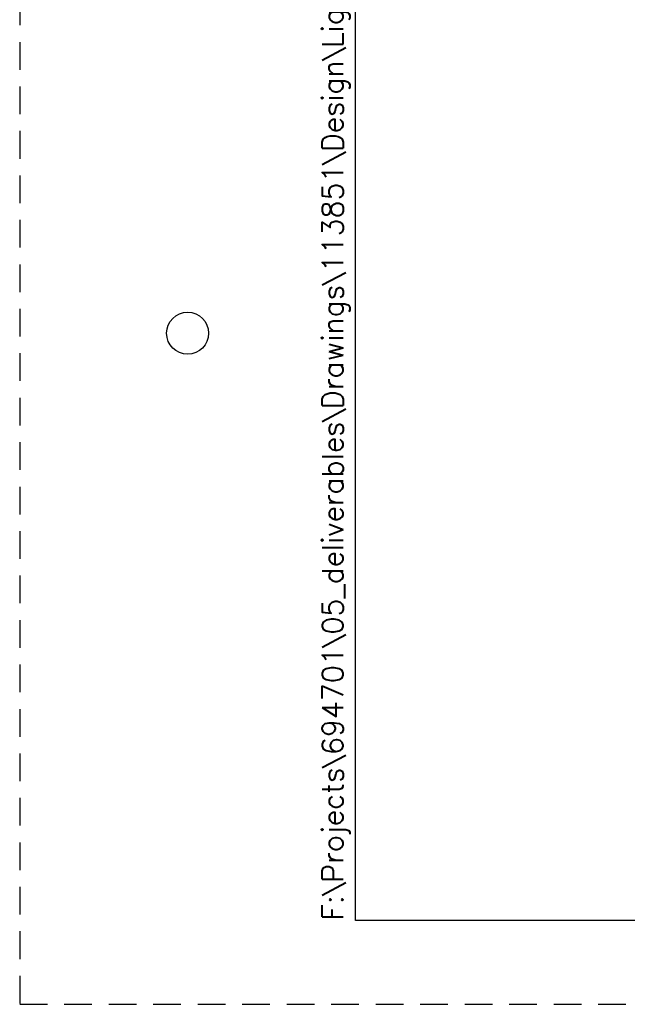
# Paper-space layout '113851LD001' of a CAD drawing. Header units: feet. Extents: x 0 to 34, y 0 to 22.
# Tile 1 of 74: x 0 to 3.6, y 0 to 5.9. Entities that reach past the tile are written whole.
import ezdxf
from ezdxf.enums import TextEntityAlignment as Align

# ---------------------------------------------------------------- set-up
doc = ezdxf.new("R2010")
doc.units = ezdxf.units.FT
doc.header["$MEASUREMENT"] = 0
doc.linetypes.add('OhDOT_USTN3', pattern=[0.22, 0.165, -0.055])
for name, color, linetype in [('SH_Border', 7, 'Continuous'), ('SH_Cut_Line', 7, 'OhDOT_USTN3'), ('SH_Data', 7, 'Continuous')]:
    doc.layers.add(name, color=color, linetype=linetype)
doc.styles.add('DwgStamp', font='romans.shx')
doc.styles.add('Font 70-Main Title', font='txt', dxfattribs={"width": 1.15, "height": 0.25})
doc.styles.add('Straight-Normal', font='font30.shx', dxfattribs={"height": 0.14})
doc.styles.add('Straight-Sub Title', font='font30.shx', dxfattribs={"height": 0.17})

# ---------------------------------------------------------------- blocks, each defined once
blk = doc.blocks.new('BLKWO')
at = {"layer": 'SH_Border', "color": 7, "linetype": 'Continuous', "flags": 128}
blk.add_lwpolyline([(2, 21.5), (33.5, 21.5), (33.5, 0.5), (2, 0.5), (2, 21.5)], close=True, dxfattribs=at)
at = {"layer": 'SH_Border', "color": 7, "linetype": 'Continuous'}
blk.add_circle((1, 4), 0.125, dxfattribs=at)
at = {"layer": 'SH_Cut_Line', "color": 7, "linetype": 'OhDOT_USTN3', "flags": 128}
blk.add_lwpolyline([(0, 0), (34, 0), (34, 22), (0, 22), (0, 0)], close=True, dxfattribs=at)
at = {"layer": 'SH_Border', "color": 7, "linetype": 'Continuous', "style": 'DwgStamp'}
blk.add_text('F:\\Projects\\694701\\05_deliverables\\Drawings\\113851\\Design\\Lighting\\Sheets\\113851LP002.dwg 16-May-22  1:53 PM', height=0.125, rotation=90, dxfattribs=at).set_placement((1.925, 0.5))
at = {"layer": 'SH_Data', "style": 'Straight-Normal'}
for tag, p in [('CALCULATED', (32.9892, 21.0203)), ('CHECKED', (33.4892, 21.0203))]:
    blk.add_attdef(tag, text='', height=0.14, rotation=90, dxfattribs=at).set_placement(p, align=Align.BOTTOM_CENTER)
at = {"layer": 'SH_Data', "style": 'Font 70-Main Title', "width": 1.15}
for tag, p in [('TITLEAREA2M', (33, 13.2917)), ('TITLEAREA1', (33, 3.7917))]:
    blk.add_attdef(tag, text='', height=0.25, rotation=90, dxfattribs=at).set_placement(p, align=Align.MIDDLE_CENTER)
at = {"layer": 'SH_Data', "style": 'Straight-Sub Title'}
for tag, p in [('SHEETNO', (33.0203, 1.0031)), ('SHEETTOTAL', (33.0203, 0.6634))]:
    blk.add_attdef(tag, text='', height=0.17, dxfattribs=at).set_placement(p, align=Align.BOTTOM_CENTER)

psp = doc.layouts.new('113851LD001')

# ---------------------------------------------------------------- block references
psp.add_blockref('BLKWO', (0, 0))

doc.saveas('drawing.dxf')
